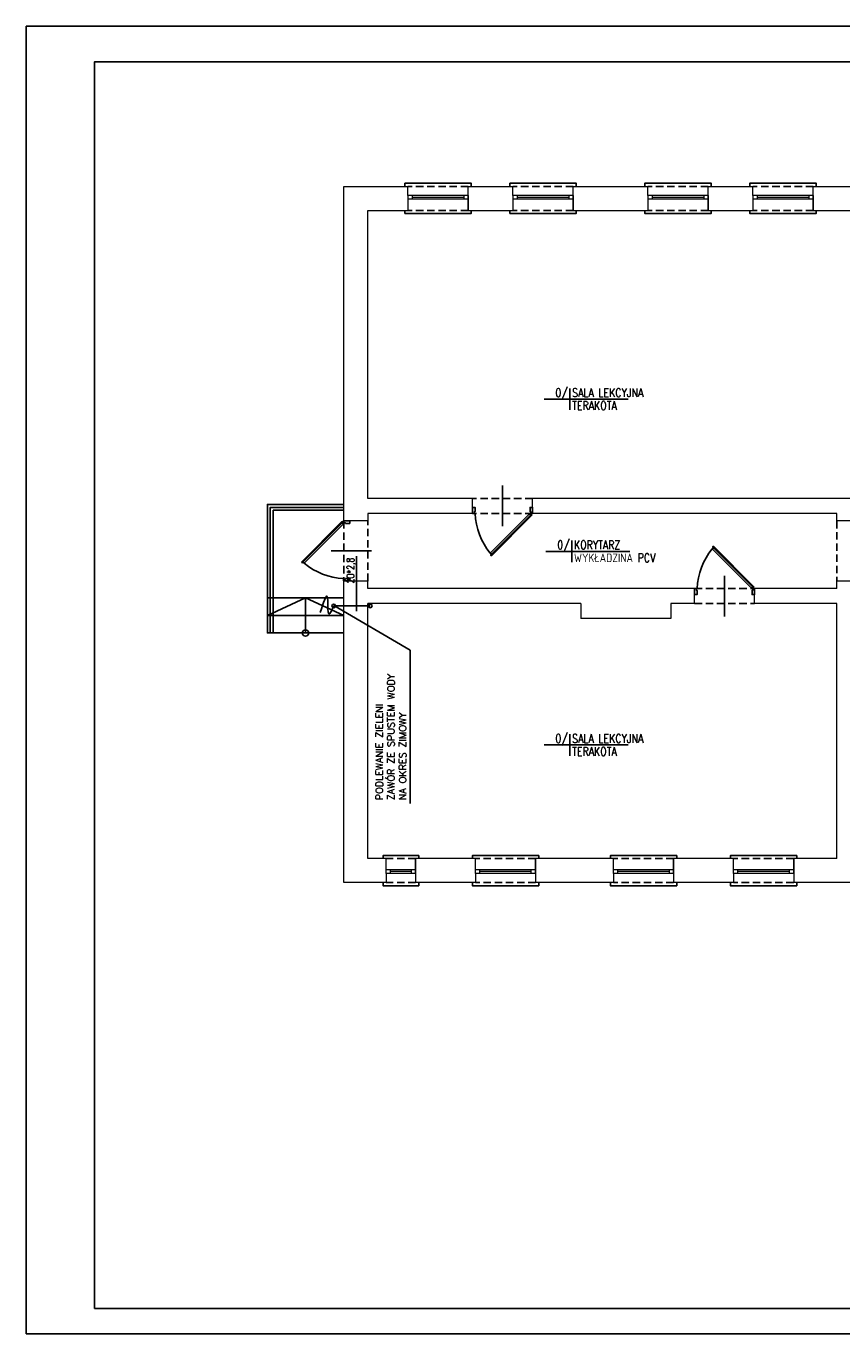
# Model space of a CAD drawing. Header units: millimetres. Extents: x -2603 to 1446, y -6775 to 6616.
# Tile 64 of 74: x -2411 to -1021, y -643 to 1585. Entities that reach past the tile are written whole.
import ezdxf
from ezdxf.enums import TextEntityAlignment as Align

# ---------------------------------------------------------------- set-up
doc = ezdxf.new("R2010")
doc.units = ezdxf.units.MM
doc.linetypes.add('DASHED', pattern=[19.05, 12.7, -6.35])
doc.linetypes.add('DASHED2', pattern=[0.375, 0.25, -0.125])
doc.layers.get('0').update_dxf_attribs({"color": 252})
for name, color, linetype in [('1-OPIS-POM', 252, 'Continuous'), ('I-DRZWI', 252, 'Continuous'), ('I-NAD', 252, 'DASHED'), ('I-SCIANA', 252, 'Continuous'), ('I-WIDOK', 252, 'Continuous'), ('IS KAN_S_OPIS', 2, 'Continuous'), ('IS opis woda', 7, 'DASHED2'), ('IS WODA opis', 2, 'Continuous'), ('MK_IS W_CWU', 5, 'DASHED'), ('MK_IS W_Z', 5, 'Continuous'), ('TABELKA', 252, 'Continuous')]:
    doc.layers.add(name, color=color, linetype=linetype)
doc.layers.add('I-OKNA', color=252, linetype='Continuous', lineweight=5)
doc.styles.add('ROMANS', font='romans.shx', dxfattribs={"width": 0.75})
doc.styles.add('TECH', font='simplex.shx')

# ---------------------------------------------------------------- blocks, each defined once
blk = doc.blocks.new('D90')
blk.add_line((32.6, 45), (-28, 45))
for points in [[(-9.2, 87.2), (-9.2, 90), (0, 90), (0, 86.3), (-6.4, 86.3), (-6.4, 87.2)], [(-72.6, 61.8), (-11.7, 0.9), (-10.6, 2), (-71.5, 62.9)], [(-9.2, 2.8), (-9.2, 0), (0, 0), (0, 3.7), (-6.4, 3.7), (-6.4, 2.8)]]:
    blk.add_lwpolyline(points, close=True)
blk.add_lwpolyline([(-11.3, 2.7), (-9.5, 4.5), (-68.6, 63.5), (-70.3, 61.8)])
blk.add_arc((-4.6, -14.5), 100.9, 92.6186, 129.3487)
blk = doc.blocks.new('OPIS-POM')
for p, q in [((-60, 0), (135, 0)), ((0, 25), (0, -25))]:
    blk.add_line(p, q)
at = {"style": 'ROMANS', "width": 0.8, "flags": 4}
blk.add_attdef('NR', text='', height=20, dxfattribs=at).set_placement((-5, 5), align=Align.RIGHT)
blk.add_attdef('NAZWA', (5, 5), '', height=20, dxfattribs=at)
blk.add_attdef('POW.', text='', height=20, dxfattribs=at).set_placement((-5, -5), align=Align.TOP_RIGHT)
blk.add_attdef('POSADZKA', text='', height=20, dxfattribs=at).set_placement((5, -5), align=Align.TOP_LEFT)

msp = doc.modelspace()

# ---------------------------------------------------------------- linework, layer by layer
at = {"lineweight": 0}
for points in [[(-1271.9, 626.9), (-1578.6, 627)], [(-1466, 601.4), (-1578.6, 601.4)]]:
    msp.add_lwpolyline(points, dxfattribs=at)
at = {"layer": 'I-NAD'}
for points in [[(-1657.7, 1311.9), (-1760.4, 1311.9)], [(-1478.8, 1311.9), (-1581.4, 1311.9)], [(-1248.8, 1311.9), (-1351.4, 1311.9)], [(-1069.8, 1311.9), (-1172.5, 1311.9)], [(-1657.7, 1271), (-1760.4, 1271)], [(-1478.8, 1271), (-1581.4, 1271)], [(-1248.8, 1271), (-1351.4, 1271)], [(-1069.8, 1271), (-1172.5, 1271)], [(-1548, 780.3), (-1650.2, 780.2)], [(-1869.5, 741.6), (-1869.5, 639.7)], [(-1828.9, 639.7), (-1828.9, 742)], [(-1548, 754.8), (-1650.2, 754.7)], [(-1029.4, 742), (-1029.4, 639.7)], [(-1271.9, 626.9), (-1169.7, 627)], [(-1271.9, 601.4), (-1169.7, 601.5)], [(-1747.2, 166.9), (-1797.4, 166.9)], [(-1542.7, 166.9), (-1645.4, 166.9)], [(-1307.6, 166.9), (-1410.2, 166.9)], [(-1103, 166.9), (-1205.7, 166.9)], [(-1747.2, 126), (-1797.4, 126)], [(-1542.7, 126), (-1645.4, 126)], [(-1307.6, 126), (-1410.2, 126)], [(-1103, 126), (-1205.7, 126)]]:
    msp.add_lwpolyline(points, dxfattribs=at)
at = {"layer": 'I-OKNA'}
for points in [[(-1657.7, 1296.2), (-1760.4, 1296.2)], [(-1753.1, 1296.2), (-1753.1, 1289.9)], [(-1665.1, 1293.1), (-1753.1, 1293.1)], [(-1665.1, 1296.2), (-1665.1, 1289.9)], [(-1478.8, 1296.2), (-1581.4, 1296.2)], [(-1574.1, 1296.2), (-1574.1, 1289.9)], [(-1486.1, 1293.1), (-1574.1, 1293.1)], [(-1486.1, 1296.2), (-1486.1, 1289.9)], [(-1248.8, 1296.2), (-1351.4, 1296.2)], [(-1344.1, 1296.2), (-1344.1, 1289.9)], [(-1256.1, 1293.1), (-1344.1, 1293.1)], [(-1256.1, 1296.2), (-1256.1, 1289.9)], [(-1069.8, 1296.2), (-1172.5, 1296.2)], [(-1165.2, 1296.2), (-1165.2, 1289.9)], [(-1077.2, 1293.1), (-1165.2, 1293.1)], [(-1077.2, 1296.2), (-1077.2, 1289.9)], [(-1657.7, 1289.9), (-1760.4, 1289.9)], [(-1478.8, 1289.9), (-1581.4, 1289.9)], [(-1248.8, 1289.9), (-1351.4, 1289.9)], [(-1069.8, 1289.9), (-1172.5, 1289.9)], [(-1747.2, 148), (-1797.4, 148)], [(-1747.2, 141.7), (-1797.4, 141.7)], [(-1790.1, 141.7), (-1790.1, 148)], [(-1754.5, 144.9), (-1790.1, 144.9)], [(-1754.5, 141.7), (-1754.5, 148)], [(-1542.7, 148), (-1645.4, 148)], [(-1542.7, 141.7), (-1645.4, 141.7)], [(-1638, 141.7), (-1638, 148)], [(-1550.1, 144.9), (-1638, 144.9)], [(-1550.1, 141.7), (-1550.1, 148)], [(-1307.6, 148), (-1410.2, 148)], [(-1307.6, 141.7), (-1410.2, 141.7)], [(-1402.9, 141.7), (-1402.9, 148)], [(-1314.9, 144.9), (-1402.9, 144.9)], [(-1314.9, 141.7), (-1314.9, 148)], [(-1103, 148), (-1205.7, 148)], [(-1103, 141.7), (-1205.7, 141.7)], [(-1198.4, 141.7), (-1198.4, 148)], [(-1110.4, 144.9), (-1198.4, 144.9)], [(-1110.4, 141.7), (-1110.4, 148)]]:
    msp.add_lwpolyline(points, dxfattribs=at)
at = {"layer": 'I-SCIANA', "lineweight": 0}
for points in [[(-1869.8, 742), (-1869.8, 1311.9), (-1759.9, 1311.9)], [(-1760.4, 1296.2), (-1760.4, 1311.9)], [(-1760.4, 1296.2), (-1760.4, 1271)], [(-1657.7, 1311.9), (-1581, 1311.9)], [(-1657.7, 1271), (-1657.7, 1311.9)], [(-1657.7, 1296.2), (-1657.7, 1311.9)], [(-1657.7, 1296.2), (-1657.7, 1271)], [(-1581.4, 1296.2), (-1581.4, 1311.9)], [(-1581.4, 1296.2), (-1581.4, 1271)], [(-1478.8, 1311.9), (-1351, 1311.9)], [(-1478.8, 1271), (-1478.8, 1311.9)], [(-1478.8, 1296.2), (-1478.8, 1311.9)], [(-1478.8, 1296.2), (-1478.8, 1271)], [(-1351.4, 1296.2), (-1351.4, 1311.9)], [(-1351.4, 1296.2), (-1351.4, 1271)], [(-1248.8, 1311.9), (-1172, 1311.9)], [(-1248.8, 1271), (-1248.8, 1311.9)], [(-1248.8, 1296.2), (-1248.8, 1311.9)], [(-1248.8, 1296.2), (-1248.8, 1271)], [(-1172.5, 1296.2), (-1172.5, 1311.9)], [(-1172.5, 1296.2), (-1172.5, 1271)], [(-1069.8, 1311.9), (-916.5, 1311.9)], [(-1069.8, 1271), (-1069.8, 1311.9)], [(-1069.8, 1296.2), (-1069.8, 1311.9)], [(-1069.8, 1296.2), (-1069.8, 1271)], [(-1828.9, 780.3), (-1828.9, 1271), (-1759.9, 1271)], [(-1657.7, 1271), (-1581, 1271)], [(-1478.8, 1271), (-1351, 1271)], [(-1248.8, 1271), (-1172, 1271)], [(-1069.8, 1271), (-980.4, 1271)], [(-1650.2, 780.2), (-1828.9, 780.3)], [(-1650.2, 754.7), (-1650.2, 780.2)], [(-1139, 780.3), (-1548, 780.3)], [(-1548, 754.8), (-1548, 780.3)], [(-980.4, 780.3), (-1139, 780.3)], [(-1828.9, 742), (-1869.8, 742)], [(-1650.2, 754.7), (-1828.9, 754.8)], [(-1828.9, 754.8), (-1828.9, 742)], [(-1139, 754.8), (-1548, 754.8)], [(-1029.4, 754.8), (-1139, 754.8)], [(-1029.4, 742), (-1029.4, 754.8)], [(-1003.9, 742), (-1029.4, 742)], [(-1797.4, 126), (-1869.8, 126), (-1869.8, 639.7)], [(-1828.9, 639.7), (-1869.8, 639.7)], [(-1828.9, 627), (-1828.9, 639.7)], [(-1271.9, 626.9), (-1828.9, 627)], [(-1271.9, 601.4), (-1271.9, 626.9)], [(-1029.4, 627), (-1169.7, 627)], [(-1169.7, 601.4), (-1169.7, 627)], [(-1029.4, 627), (-1029.4, 639.7)], [(-1003.9, 639.7), (-1029.4, 639.7)], [(-1466, 601.4), (-1828.9, 601.4)], [(-1797.4, 166.9), (-1828.9, 166.9), (-1828.9, 601.4)], [(-1312.6, 601.4), (-1312.6, 575.8), (-1466, 575.8)], [(-1466, 601.4), (-1466, 575.8)], [(-1271.9, 601.4), (-1312.6, 601.4)], [(-1029.4, 601.4), (-1169.7, 601.4)], [(-1029.4, 166.9), (-1029.4, 601.4)], [(-1797.4, 141.7), (-1797.4, 166.9)], [(-1644.9, 166.9), (-1747.2, 166.9)], [(-1747.2, 166.9), (-1747.2, 126)], [(-1747.2, 141.7), (-1747.2, 166.9)], [(-1645.4, 141.7), (-1645.4, 166.9)], [(-1409.8, 166.9), (-1542.7, 166.9)], [(-1542.7, 166.9), (-1542.7, 126)], [(-1542.7, 141.7), (-1542.7, 166.9)], [(-1410.2, 141.7), (-1410.2, 166.9)], [(-1205.3, 166.9), (-1307.6, 166.9)], [(-1307.6, 166.9), (-1307.6, 126)], [(-1307.6, 141.7), (-1307.6, 166.9)], [(-1205.7, 141.7), (-1205.7, 166.9)], [(-1029.4, 166.9), (-1103, 166.9)], [(-1103, 166.9), (-1103, 126)], [(-1103, 141.7), (-1103, 166.9)], [(-1797.4, 141.7), (-1797.4, 126)], [(-1747.2, 141.7), (-1747.2, 126)], [(-1645.4, 141.7), (-1645.4, 126)], [(-1542.7, 141.7), (-1542.7, 126)], [(-1410.2, 141.7), (-1410.2, 126)], [(-1307.6, 141.7), (-1307.6, 126)], [(-1205.7, 141.7), (-1205.7, 126)], [(-1103, 141.7), (-1103, 126)], [(-1644.9, 126), (-1747.2, 126)], [(-1409.8, 126), (-1542.7, 126)], [(-1205.3, 126), (-1307.6, 126)], [(-922.1, 126), (-1103, 126)]]:
    msp.add_lwpolyline(points, dxfattribs=at)
at = {"layer": 'I-WIDOK'}
for points in [[(-1652.4, 1311.9), (-1652.4, 1317.2), (-1765.6, 1317.2), (-1765.6, 1311.9)], [(-1473.6, 1311.9), (-1473.6, 1317.2), (-1586.7, 1317.2), (-1586.7, 1311.9)], [(-1243.5, 1311.9), (-1243.5, 1317.2), (-1356.7, 1317.2), (-1356.7, 1311.9)], [(-1064.6, 1311.9), (-1064.6, 1317.2), (-1177.8, 1317.2), (-1177.8, 1311.9)], [(-1652.4, 1271), (-1652.4, 1265.8), (-1765.6, 1265.8), (-1765.6, 1271)], [(-1473.6, 1271), (-1473.6, 1265.8), (-1586.7, 1265.8), (-1586.7, 1271)], [(-1243.5, 1271), (-1243.5, 1265.8), (-1356.7, 1265.8), (-1356.7, 1271)], [(-1064.6, 1271), (-1064.6, 1265.8), (-1177.8, 1265.8), (-1177.8, 1271)], [(-1869.8, 770.2), (-1999.8, 770.2), (-1999.8, 611.2), (-1869.8, 611.2)], [(-1869.8, 765.2), (-1994.8, 765.2), (-1994.8, 551.2), (-1994.8, 551.2)], [(-1869.8, 760.2), (-1989.8, 760.2), (-1989.8, 551.2)], [(-1999.8, 611.2), (-1999.8, 581.2), (-1869.8, 581.2)], [(-1999.8, 581.2), (-1934.8, 611.2), (-1869.8, 581.2)], [(-1934.8, 611.2), (-1934.8, 551.2)], [(-1999.8, 581.2), (-1999.8, 551.2), (-1869.8, 551.2)], [(-1741.9, 166.9), (-1741.9, 172.1), (-1802.7, 172.1), (-1802.7, 166.9)], [(-1537.4, 166.9), (-1537.4, 172.1), (-1650.6, 172.1), (-1650.6, 166.9)], [(-1302.3, 166.9), (-1302.3, 172.1), (-1415.4, 172.1), (-1415.4, 166.9)], [(-1097.8, 166.9), (-1097.8, 172.1), (-1211, 172.1), (-1211, 166.9)], [(-1741.9, 126), (-1741.9, 120.7), (-1802.7, 120.7), (-1802.7, 126)], [(-1537.4, 126), (-1537.4, 120.7), (-1650.6, 120.7), (-1650.6, 126)], [(-1302.3, 126), (-1302.3, 120.7), (-1415.4, 120.7), (-1415.4, 126)], [(-1097.8, 126), (-1097.8, 120.7), (-1211, 120.7), (-1211, 126)]]:
    msp.add_lwpolyline(points, dxfattribs=at)
msp.add_circle((-1934.8, 551.2), 5.48, dxfattribs=at)
at = {"layer": 'IS KAN_S_OPIS'}
msp.add_line((-1756.3, 521.9), (-1756.3, 261), dxfattribs=at)
at = {"layer": 'IS opis woda'}
msp.add_line((-1847.7, 682.2), (-1847.7, 588.5), dxfattribs=at)
at = {"layer": 'IS WODA opis'}
msp.add_line((-1886.7, 598.2), (-1756.3, 521.9), dxfattribs=at)
at = {"layer": 'MK_IS W_CWU', "linetype": 'ByBlock', "ltscale": 2}
msp.add_line((-1824.5, 597.3), (-1886.7, 597.3), dxfattribs=at)
msp.add_spline([(-1886.7, 597.3), (-1894.7, 583.3), (-1897.7, 613.3), (-1909.7, 586.3)], degree=3, dxfattribs=at)
at = {"layer": 'MK_IS W_Z'}
for centre in [(-1886.7, 597.3), (-1824.5, 597.3)]:
    msp.add_circle(centre, 3.05, dxfattribs=at)
at = {"layer": 'TABELKA'}
for points in [[(-2410.8, 1584.9), (-2410.8, -642.6), (739.1, -642.6), (739.1, 1584.9)], [(-2294.2, -599.6), (696.3, -599.6), (696.3, 1524.3), (-2294.2, 1524.3)]]:
    msp.add_lwpolyline(points, close=True, dxfattribs=at)

# ---------------------------------------------------------------- block references
at = {"layer": '1-OPIS-POM', "xscale": 0.7338239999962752, "yscale": 0.7338239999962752, "zscale": 0.7338240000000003}
for p, values in [((-1484.2, 949.5), {'NR': '0/', 'NAZWA': 'SALA LEKCYJNA', 'POSADZKA': 'TERAKOTA'}), ((-1481.1, 690.2), {'NR': '0/', 'NAZWA': 'KORYTARZ', 'POSADZKA': 'WYKŁADZINA PCV'}), ((-1484.2, 360.4), {'NR': '0/', 'NAZWA': 'SALA LEKCYJNA', 'POSADZKA': 'TERAKOTA'})]:
    msp.add_blockref('OPIS-POM', p, dxfattribs=at).add_auto_attribs(values)
at = {"layer": 'I-DRZWI', "zscale": 1.135835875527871}
for p, xscale, yscale, rotation in [((-1548, 765.2), 1.135835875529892, 1.135835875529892, 90), ((-1859.4, 742), -1.13583587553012, 1.13583587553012, 180), ((-1169.7, 616.5), -1.135835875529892, 1.135835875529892, 90)]:
    msp.add_blockref('D90', p, dxfattribs=dict(at, xscale=xscale, yscale=yscale, rotation=rotation))

# ---------------------------------------------------------------- texts
at = {"layer": 'IS KAN_S_OPIS', "style": 'TECH'}
for s, p in [('ZAWÓR ZE SPUSTEM WODY', (-1783.3, 266.4)), ('PODLEWANIE ZIELENI', (-1803.3, 266.4)), ('NA OKRES ZIMOWY', (-1763.5, 266.4))]:
    msp.add_text(s, height=12, rotation=90, dxfattribs=at).set_placement(p)
at = {"layer": 'IS opis woda', "style": 'TECH', "width": 0.8}
msp.add_text('20*2,8', height=12, rotation=90, dxfattribs=at).set_placement((-1852.2, 635.8, -53.4))

doc.saveas('drawing.dxf')
